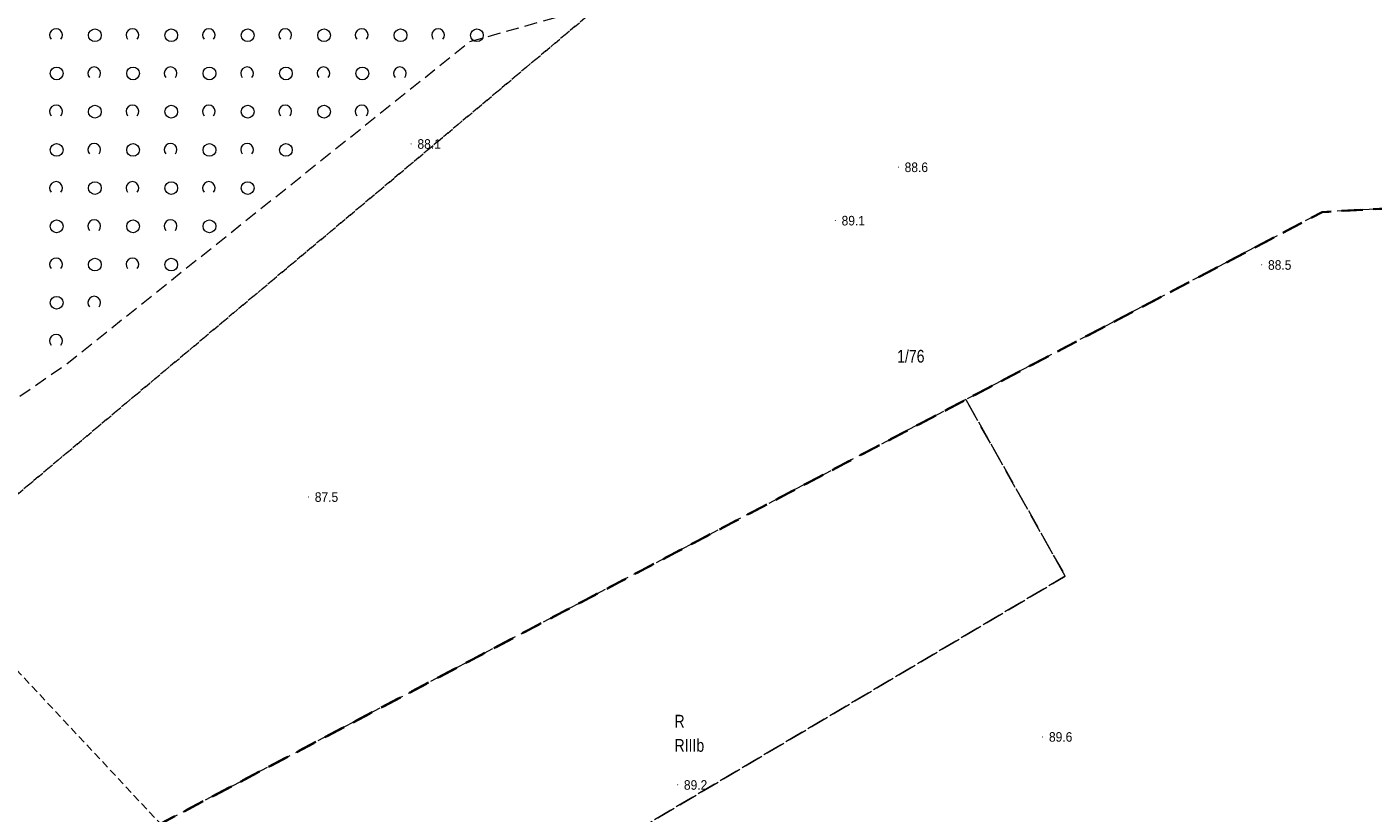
# Model space of a CAD drawing. Header units: metres. Extents: x 6540907 to 6541833, y 5893434 to 5894895.
# Tile 106 of 256: x 6541067 to 6541172, y 5894140 to 5894202. Entities that reach past the tile are written whole.
import ezdxf
from ezdxf.enums import TextEntityAlignment as Align

# ---------------------------------------------------------------- set-up
doc = ezdxf.new("R2010")
doc.units = ezdxf.units.M
doc.header["$MEASUREMENT"] = 0
for name, pattern in [('1.0_0.5', [1.5, 1, -0.5]), ('1.5_1.0', [2.5, 1.5, -1]), ('2', [0.9, 0.6, -0.3]), ('egkk-500', [2, 1.5, -0.5]), ('egug-500', [1, 0.5, -0.5])]:
    doc.linetypes.add(name, pattern=pattern)
doc.layers.get('0').update_dxf_attribs({"color": 2, "linetype": 'CONTINUOUS', "lineweight": 5})
for name, color, linetype, lineweight in [('209-oznaczenie konturu klasyfikacyjnego', 251, 'CONTINUOUS', 9), ('210-oznaczenie konturu użytku gruntowego', 251, 'CONTINUOUS', 9), ('211-numer działki ewidencyjnej', 156, 'CONTINUOUS', 9), ('216-obręb ewidencyjny', 251, 'CONTINUOUS', 9), ('217-kontur klasyfikacyjny', 251, 'CONTINUOUS', 9), ('218-kontur użytku gruntowego', 251, 'CONTINUOUS', 9), ('pikieta naturalna', 251, 'CONTINUOUS', 9), ('pikieta naturalna-Atr2', 251, 'CONTINUOUS', 9), ('zadrzewienie  zakrzewienie', 252, 'CONTINUOUS', 15), ('Zakres', 252, 'CONTINUOUS', 15)]:
    doc.layers.add(name, color=color, linetype=linetype, lineweight=lineweight)
doc.styles.get("Standard").update_dxf_attribs({"font": 'Arial', "width": 0.75})

# ---------------------------------------------------------------- blocks, each defined once
blk = doc.blocks.new('PW01')
at = {"linetype": 'Continuous', "lineweight": 13}
h = blk.add_hatch(color=0, dxfattribs=at)
edge = h.paths.add_edge_path()
edge.add_arc((0, 0), 0.045, 0, 360)
blk = doc.blocks.new('OTZK1')
at = {"color": 0, "linetype": 'Continuous'}
blk.add_circle((0, 0), 0.5, dxfattribs=at)
blk = doc.blocks.new('OTZK2')
at = {"color": 0, "linetype": 'Continuous'}
blk.add_arc((0, 0), 0.5, 318.85, 221.162, dxfattribs=at)

msp = doc.modelspace()

# ---------------------------------------------------------------- linework, layer by layer
at = {"layer": '216-obręb ewidencyjny', "linetype": '1.5_1.0', "lineweight": 35, "flags": 128}
for points in [[(6540907.06, 5893988), (6540917.97, 5893998.72), (6540919.14, 5894000.04), (6540986.55, 5894049.99), (6541000.71, 5894071.73), (6541018.98, 5894099.71), (6541073.42, 5894137.05), (6541168.23, 5894186.97), (6541196.88, 5894188.55), (6541244.66, 5894165.71), (6541308.83, 5894140.8), (6541372.49, 5894155.85), (6541415.18, 5894143.39), (6541528.91, 5894053.47), (6541669.76, 5893991.01), (6541682.61, 5893968.09)], [(6541682.61, 5893968.09), (6541669.76, 5893991.01), (6541528.91, 5894053.47), (6541415.18, 5894143.39), (6541372.49, 5894155.85), (6541308.83, 5894140.8), (6541244.66, 5894165.71), (6541196.88, 5894188.55), (6541168.23, 5894186.97), (6541073.42, 5894137.05), (6541018.98, 5894099.71), (6541000.71, 5894071.73), (6540986.55, 5894049.99), (6540919.14, 5894000.04), (6540917.97, 5893998.72), (6540907.06, 5893988)]]:
    msp.add_lwpolyline(points, dxfattribs=at)
at = {"layer": '217-kontur klasyfikacyjny', "linetype": 'egkk-500', "lineweight": 18, "flags": 128}
for points in [[(6541196.88, 5894188.55), (6541168.23, 5894186.97)], [(6541168.23, 5894186.97), (6541140.26, 5894172.25)], [(6541140.26, 5894172.25), (6541073.42, 5894137.05)], [(6541148.06, 5894158.38), (6541140.26, 5894172.25)], [(6541140.26, 5894172.25), (6541148.06, 5894158.38)], [(6541024.88, 5894085.37), (6541148.06, 5894158.38)], [(6541148.06, 5894158.38), (6541024.88, 5894085.37)]]:
    msp.add_lwpolyline(points, dxfattribs=at)
at = {"layer": '218-kontur użytku gruntowego', "linetype": 'egug-500', "lineweight": 18, "flags": 128}
for points in [[(6541047.48, 5894149.45), (6541127.2, 5894216.34)], [(6541127.2, 5894216.34), (6541047.48, 5894149.45)]]:
    msp.add_lwpolyline(points, dxfattribs=at)
at = {"layer": 'zadrzewienie  zakrzewienie', "linetype": '1.0_0.5', "lineweight": 18, "flags": 128}
msp.add_lwpolyline([(6541044.04, 5894156.77), (6541052.84, 5894163.43), (6541069.7, 5894175.08), (6541101.31, 5894200.36), (6541129.24, 5894208.17), (6541152.03, 5894225.13), (6541169.97, 5894235.27), (6541187.83, 5894231.34), (6541224.49, 5894232.18), (6541248.1, 5894226.28), (6541267.08, 5894210.65), (6541283.7, 5894248.59), (6541223.9, 5894276.09), (6541201.6, 5894276.99), (6541164.6, 5894267.59), (6541087.7, 5894232.19), (6541061.02, 5894214.69), (6541036.66, 5894196.19), (6541017.58, 5894183.32), (6541015.78, 5894180.8), (6541016.59, 5894177.74), (6541020.64, 5894173.87)], close=True, dxfattribs=at)
at = {"layer": 'Zakres', "linetype": '2', "lineweight": 25, "flags": 128}
msp.add_lwpolyline([(6540930.81, 5894139), (6540952.62, 5894104.36), (6541020.61, 5894149.9), (6541060.25, 5894156.89), (6541133.37, 5894078.64), (6541132.66, 5893993.65), (6541235.67, 5894032.2), (6541230.54, 5894073.89), (6541183.33, 5894098.86), (6541196.93, 5894167.6), (6541212.33, 5894173.37), (6541232.27, 5894180.69), (6541273.87, 5894169.59), (6541300.52, 5894171.39), (6541358.25, 5894159.2), (6541525.85, 5894067.41), (6541649.47, 5894053.45), (6541682.61, 5894090.49)], dxfattribs=at)

# ---------------------------------------------------------------- block references
at = {"layer": 'pikieta naturalna', "linetype": 'Continuous', "lineweight": 13}
for p in [(6541096.7, 5894192.32), (6541134.96, 5894190.5), (6541130.01, 5894186.31), (6541163.48, 5894182.83), (6541088.65, 5894164.6), (6541146.28, 5894145.76), (6541117.63, 5894142.01)]:
    msp.add_blockref('PW01', p, dxfattribs=at)
at = {"layer": 'zadrzewienie  zakrzewienie', "linetype": 'Continuous', "lineweight": 18}
for name, p in [('OTZK2', (6541068.82, 5894200.86)), ('OTZK2', (6541074.82, 5894200.86)), ('OTZK2', (6541080.82, 5894200.86)), ('OTZK2', (6541086.82, 5894200.86)), ('OTZK2', (6541092.82, 5894200.86)), ('OTZK2', (6541098.82, 5894200.86)), ('OTZK1', (6541071.87, 5894200.85)), ('OTZK1', (6541077.87, 5894200.85)), ('OTZK1', (6541083.87, 5894200.85)), ('OTZK1', (6541089.87, 5894200.85)), ('OTZK1', (6541095.87, 5894200.85)), ('OTZK1', (6541101.87, 5894200.85)), ('OTZK1', (6541068.87, 5894197.85)), ('OTZK2', (6541071.82, 5894197.86)), ('OTZK1', (6541074.87, 5894197.85)), ('OTZK2', (6541077.82, 5894197.86)), ('OTZK1', (6541080.87, 5894197.85)), ('OTZK2', (6541083.82, 5894197.86)), ('OTZK1', (6541086.87, 5894197.85)), ('OTZK2', (6541089.82, 5894197.86)), ('OTZK1', (6541092.87, 5894197.85)), ('OTZK2', (6541095.82, 5894197.86)), ('OTZK2', (6541068.82, 5894194.86)), ('OTZK1', (6541071.87, 5894194.85)), ('OTZK2', (6541074.82, 5894194.86)), ('OTZK1', (6541077.87, 5894194.85)), ('OTZK2', (6541080.82, 5894194.86)), ('OTZK1', (6541083.87, 5894194.85)), ('OTZK2', (6541086.82, 5894194.86)), ('OTZK1', (6541089.87, 5894194.85)), ('OTZK2', (6541092.82, 5894194.86)), ('OTZK1', (6541068.87, 5894191.85)), ('OTZK2', (6541071.82, 5894191.86)), ('OTZK1', (6541074.87, 5894191.85)), ('OTZK2', (6541077.82, 5894191.86)), ('OTZK1', (6541080.87, 5894191.85)), ('OTZK2', (6541083.82, 5894191.86)), ('OTZK1', (6541086.87, 5894191.85)), ('OTZK2', (6541068.82, 5894188.86)), ('OTZK1', (6541071.87, 5894188.85)), ('OTZK2', (6541074.82, 5894188.86)), ('OTZK1', (6541077.87, 5894188.85)), ('OTZK2', (6541080.82, 5894188.86)), ('OTZK1', (6541083.87, 5894188.85)), ('OTZK1', (6541068.87, 5894185.85)), ('OTZK2', (6541071.82, 5894185.86)), ('OTZK1', (6541074.87, 5894185.85)), ('OTZK2', (6541077.82, 5894185.86)), ('OTZK1', (6541080.87, 5894185.85)), ('OTZK2', (6541068.82, 5894182.86)), ('OTZK1', (6541071.87, 5894182.85)), ('OTZK2', (6541074.82, 5894182.86)), ('OTZK1', (6541077.87, 5894182.85)), ('OTZK1', (6541068.87, 5894179.85)), ('OTZK2', (6541071.82, 5894179.86)), ('OTZK2', (6541068.82, 5894176.86))]:
    msp.add_blockref(name, p, dxfattribs=at)

# ---------------------------------------------------------------- texts
at = {"layer": '209-oznaczenie konturu klasyfikacyjnego', "linetype": 'Continuous', "lineweight": 18, "width": 0.79}
msp.add_text('RIIIb', height=1, dxfattribs=at).set_placement((6541117.38, 5894145.6), align=Align.TOP_LEFT)
at = {"layer": '210-oznaczenie konturu użytku gruntowego', "linetype": 'Continuous', "lineweight": 18, "width": 0.79}
msp.add_text('R', height=1, dxfattribs=at).set_placement((6541117.38, 5894146.5))
at = {"layer": '211-numer działki ewidencyjnej', "linetype": 'Continuous', "lineweight": 18, "width": 0.79}
msp.add_text('1/76', height=1, dxfattribs=at).set_placement((6541134.86, 5894176.15), align=Align.TOP_LEFT)
at = {"layer": 'pikieta naturalna-Atr2', "width": 0.9}
for s, p in [('88.1', (6541097.2, 5894191.94)), ('88.6', (6541135.45, 5894190.11)), ('89.1', (6541130.5, 5894185.92)), ('88.5', (6541163.98, 5894182.44)), ('87.5', (6541089.14, 5894164.22)), ('89.6', (6541146.78, 5894145.39)), ('89.2', (6541118.12, 5894141.62))]:
    msp.add_text(s, height=0.75, dxfattribs=at).set_placement(p)

doc.saveas('drawing.dxf')
